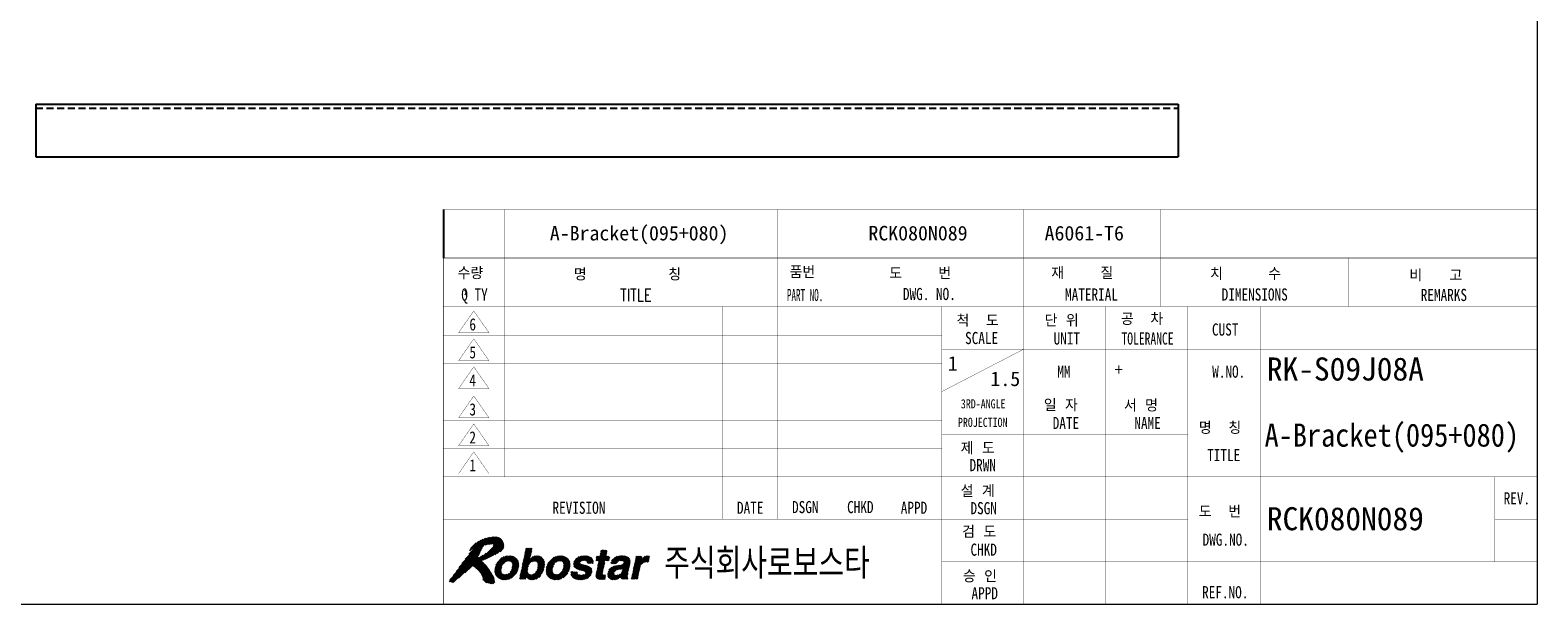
# Model space of a CAD drawing. Extents: x 2923 to 12567, y 1077 to 7338.
# Tile 2 of 3: x 3127 to 3499, y 1085 to 1227. Entities that reach past the tile are written whole.
import ezdxf
from ezdxf.enums import TextEntityAlignment as Align

# ---------------------------------------------------------------- set-up
doc = ezdxf.new("R2010")
doc.units = 0
doc.header["$LTSCALE"] = 7
doc.header["$MEASUREMENT"] = 0
doc.linetypes.add('CENTER', pattern=[2, 1.25, -0.25, 0.25, -0.25])
doc.linetypes.add('HIDDEN', pattern=[0.375, 0.25, -0.125])
doc.layers.get('0').update_dxf_attribs({"linetype": 'CONTINUOUS'})
for name, color, linetype in [('1', 3, 'CENTER'), ('3', 4, 'CONTINUOUS'), ('HIDDENLINE', 5, 'HIDDEN'), ('TEXT', 4, 'CONTINUOUS')]:
    doc.layers.add(name, color=color, linetype=linetype)
doc.styles.add('GHS', font='romans.shx', dxfattribs={"bigfont": 'ghs.shx'})
doc.styles.add('HS', font='txt.shx', dxfattribs={"width": 0.8, "bigfont": 'hs.shx'})
doc.styles.add('ROMANS', font='ROMANS.shx', dxfattribs={"width": 0.8})

# ---------------------------------------------------------------- blocks, each defined once
blk = doc.blocks.new('*X1')
at = {"color": 0}
for p, q in [((8.49, 5.4), (11.07, 7.98)), ((8.51, 5.59), (10.91, 7.99)), ((8.53, 5.79), (10.72, 7.98)), ((8.55, 5.98), (10.52, 7.96)), ((8.62, 6.23), (10.31, 7.92)), ((8.7, 6.49), (10.04, 7.84)), ((8.88, 6.84), (9.71, 7.68)), ((10.39, 7.12), (11.23, 7.96)), ((10.6, 7.15), (11.38, 7.94)), ((10.78, 7.16), (11.51, 7.89)), ((10.93, 7.13), (11.64, 7.84)), ((11.06, 7.09), (11.77, 7.79)), ((11.17, 7.02), (11.87, 7.71)), ((11.26, 6.93), (11.96, 7.64)), ((11.33, 6.82), (12.06, 7.56)), ((11.37, 6.69), (12.14, 7.46)), ((12.85, 5.52), (15.32, 7.98)), ((12.9, 5.74), (15.11, 7.96)), ((12.95, 5.97), (14.85, 7.87)), ((13.04, 6.42), (14.29, 7.66)), ((13.09, 6.64), (14.34, 7.89)), ((13.14, 6.86), (14.39, 8.11)), ((13.19, 7.09), (14.44, 8.34)), ((13.23, 7.31), (14.48, 8.56)), ((13.28, 7.54), (14.53, 8.79)), ((13.33, 7.76), (14.58, 9.01)), ((13.38, 7.99), (14.6, 9.21)), ((13.42, 8.21), (14.42, 9.21)), ((13.47, 8.44), (14.24, 9.21)), ((13.52, 8.66), (14.07, 9.21)), ((13.57, 8.88), (13.89, 9.21)), ((13.62, 9.11), (13.71, 9.21)), ((14.54, 7.03), (15.5, 7.99)), ((14.81, 7.12), (15.66, 7.97)), ((15.01, 7.14), (15.81, 7.95)), ((15.16, 7.12), (15.94, 7.9)), ((15.29, 7.08), (16.06, 7.84)), ((15.4, 7.01), (16.18, 7.79)), ((15.49, 6.91), (16.27, 7.7)), ((15.55, 6.81), (16.36, 7.61)), ((15.59, 6.67), (16.44, 7.52)), ((16.95, 5.55), (19.39, 7.99)), ((16.97, 5.74), (19.21, 7.98)), ((16.98, 5.94), (19.01, 7.96)), ((17.04, 6.17), (18.81, 7.94)), ((17.13, 6.43), (18.55, 7.86)), ((17.25, 6.73), (18.26, 7.74)), ((18.58, 7), (19.55, 7.97)), ((18.88, 7.13), (19.71, 7.95)), ((19.09, 7.16), (19.86, 7.92)), ((19.26, 7.15), (19.98, 7.88)), ((19.41, 7.13), (20.11, 7.83)), ((19.53, 7.07), (20.24, 7.77)), ((19.64, 7), (20.33, 7.7)), ((19.72, 6.91), (20.43, 7.62)), ((19.79, 6.79), (20.53, 7.54)), ((21.47, 6.72), (22.69, 7.93)), ((21.49, 6.55), (22.9, 7.96)), ((21.51, 6.39), (23.09, 7.98)), ((21.52, 6.23), (23.28, 7.99)), ((21.54, 6.96), (22.42, 7.84)), ((21.59, 6.13), (23.45, 7.99)), ((21.79, 7.38), (22.01, 7.61)), ((22.87, 7.23), (23.62, 7.98)), ((23.07, 7.25), (23.77, 7.95)), ((23.24, 7.24), (23.92, 7.92)), ((23.4, 7.22), (24.05, 7.88)), ((23.53, 7.18), (24.17, 7.82)), ((23.63, 7.1), (24.29, 7.77)), ((23.68, 6.98), (24.38, 7.68)), ((23.7, 6.82), (24.48, 7.6)), ((23.82, 6.76), (24.55, 7.49)), ((25.14, 7.2), (26.85, 8.91)), ((25.17, 7.41), (25.66, 7.9)), ((25.22, 7.63), (25.49, 7.9)), ((25.27, 7.86), (25.31, 7.9)), ((25.31, 7.2), (26.97, 8.85)), ((25.39, 6.03), (27.25, 7.9)), ((25.44, 6.26), (27.08, 7.9)), ((25.48, 6.48), (26.9, 7.9)), ((25.49, 7.2), (26.92, 8.63)), ((25.53, 6.71), (26.78, 7.95)), ((25.58, 6.93), (26.83, 8.18)), ((25.63, 7.15), (26.88, 8.4)), ((25.82, 8.05), (26.67, 8.91)), ((25.86, 8.28), (26.5, 8.91)), ((25.91, 8.5), (26.32, 8.91)), ((25.96, 8.73), (26.14, 8.91)), ((26.73, 7.2), (27.37, 7.83)), ((26.9, 7.2), (27.32, 7.61)), ((27.61, 6.84), (28.66, 7.89)), ((27.64, 6.69), (28.89, 7.94)), ((27.74, 7.15), (28.37, 7.77)), ((27.81, 6.69), (29.1, 7.98)), ((27.99, 6.69), (29.29, 7.99)), ((28.17, 6.69), (29.47, 8)), ((28.34, 6.69), (29.64, 7.99)), ((28.84, 5.77), (30.64, 7.57)), ((29.02, 7.19), (29.81, 7.98)), ((29.05, 5.8), (30.7, 7.45)), ((29.22, 7.21), (29.95, 7.95)), ((29.38, 7.2), (30.1, 7.92)), ((29.53, 7.17), (30.23, 7.87)), ((29.65, 7.12), (30.35, 7.82)), ((29.73, 7.02), (30.46, 7.75)), ((29.76, 6.87), (30.56, 7.67)), ((31.21, 5.32), (33.89, 7.99)), ((31.26, 5.54), (33.71, 7.99)), ((31.31, 5.76), (33.51, 7.97)), ((31.36, 5.99), (33.25, 7.89)), ((31.45, 6.44), (32.65, 7.63)), ((31.5, 6.66), (32.69, 7.86)), ((31.55, 6.89), (32.56, 7.9)), ((31.59, 7.11), (32.38, 7.9)), ((31.64, 7.34), (32.2, 7.9)), ((31.69, 7.56), (32.03, 7.9)), ((31.74, 7.79), (31.85, 7.9)), ((32.98, 6.91), (33.92, 7.85)), ((33.22, 6.97), (33.87, 7.62)), ((8.52, 5.25), (9.68, 6.41)), ((8.55, 5.1), (9.59, 6.15)), ((8.58, 4.96), (9.54, 5.92)), ((8.64, 4.84), (9.52, 5.72)), ((8.7, 4.73), (9.52, 5.54)), ((8.77, 4.61), (9.54, 5.39)), ((8.84, 4.51), (9.58, 5.25)), ((8.94, 4.44), (9.65, 5.14)), ((9.04, 4.36), (9.73, 5.05)), ((9.14, 4.28), (9.84, 4.98)), ((9.83, 4.09), (10.82, 5.07)), ((9.99, 4.07), (12.42, 6.5)), ((10.17, 4.08), (12.4, 6.3)), ((10.37, 4.1), (12.38, 6.1)), ((10.58, 4.12), (12.32, 5.87)), ((10.84, 4.21), (12.23, 5.6)), ((11.05, 5.31), (12.42, 6.68)), ((11.15, 4.34), (12.09, 5.28)), ((11.26, 5.69), (12.4, 6.83)), ((11.34, 5.95), (12.37, 6.98)), ((11.38, 6.17), (12.34, 7.12)), ((11.4, 6.54), (12.21, 7.35)), ((11.4, 6.36), (12.28, 7.24)), ((12.57, 4.17), (13.86, 5.46)), ((12.61, 4.39), (13.85, 5.63)), ((12.66, 4.62), (13.87, 5.83)), ((12.71, 4.84), (13.91, 6.05)), ((12.73, 4.16), (13.89, 5.32)), ((12.76, 5.07), (13.99, 6.3)), ((12.8, 5.29), (14.14, 6.63)), ((12.91, 4.16), (13.94, 5.19)), ((13, 6.19), (14.24, 7.44)), ((13.09, 4.16), (14.01, 5.09)), ((13.67, 4.57), (14.1, 5)), ((14.13, 4.15), (15.04, 5.05)), ((14.27, 4.1), (16.65, 6.49)), ((14.41, 4.07), (16.63, 6.29)), ((14.58, 4.06), (16.6, 6.09)), ((14.78, 4.09), (16.54, 5.84)), ((14.99, 4.12), (16.46, 5.59)), ((15.19, 5.21), (16.67, 6.68)), ((15.25, 4.2), (16.31, 5.27)), ((15.46, 5.65), (16.65, 6.84)), ((15.55, 5.92), (16.63, 7)), ((15.6, 6.14), (16.61, 7.15)), ((15.62, 6.51), (16.5, 7.4)), ((15.62, 6.34), (16.55, 7.27)), ((16.94, 5.37), (18.28, 6.71)), ((16.97, 5.22), (18.1, 6.34)), ((17, 5.07), (18.02, 6.09)), ((17.03, 4.92), (17.98, 5.87)), ((17.09, 4.81), (17.96, 5.68)), ((17.16, 4.7), (17.96, 5.5)), ((17.23, 4.59), (17.99, 5.36)), ((17.31, 4.5), (18.04, 5.23)), ((17.41, 4.42), (18.11, 5.12)), ((17.51, 4.34), (18.2, 5.03)), ((17.61, 4.26), (18.31, 4.96)), ((18.31, 4.08), (20.87, 6.64)), ((18.47, 4.06), (20.85, 6.45)), ((18.66, 4.08), (20.84, 6.25)), ((18.86, 4.1), (20.82, 6.06)), ((19.08, 4.15), (20.74, 5.8)), ((19.34, 4.23), (20.65, 5.54)), ((19.67, 5.62), (20.84, 6.79)), ((19.7, 4.41), (20.46, 5.17)), ((19.77, 5.89), (20.82, 6.94)), ((19.82, 6.65), (20.6, 7.43)), ((19.82, 6.12), (20.79, 7.09)), ((19.84, 6.32), (20.73, 7.21)), ((19.85, 6.5), (20.67, 7.32)), ((21.04, 5.04), (21.35, 5.36)), ((21.04, 5.22), (21.18, 5.36)), ((21.05, 4.87), (21.53, 5.36)), ((21.1, 4.75), (21.71, 5.36)), ((21.15, 4.62), (21.88, 5.36)), ((21.22, 4.52), (22.05, 5.35)), ((21.31, 4.43), (22.05, 5.17)), ((21.4, 4.35), (22.09, 5.04)), ((21.69, 6.04), (22.49, 6.84)), ((21.78, 5.96), (22.55, 6.73)), ((21.87, 5.87), (22.64, 6.65)), ((22, 5.82), (22.78, 6.6)), ((22.13, 5.78), (22.91, 6.56)), ((22.26, 5.73), (23.05, 6.52)), ((22.39, 5.69), (23.19, 6.49)), ((22.53, 5.65), (23.34, 6.46)), ((22.54, 4.06), (24.39, 5.92)), ((22.68, 5.62), (23.48, 6.42)), ((22.72, 4.07), (24.43, 5.78)), ((22.82, 5.59), (23.62, 6.38)), ((22.91, 4.08), (24.45, 5.62)), ((22.97, 5.55), (23.75, 6.34)), ((23.1, 5.51), (23.88, 6.29)), ((23.13, 4.13), (24.47, 5.46)), ((23.23, 5.47), (24.01, 6.24)), ((23.35, 5.41), (24.12, 6.17)), ((23.37, 4.19), (24.45, 5.27)), ((23.41, 5.29), (24.21, 6.09)), ((23.44, 5.15), (24.3, 6.01)), ((23.65, 4.3), (24.34, 4.98)), ((23.99, 6.76), (24.6, 7.37)), ((24.17, 6.76), (24.65, 7.24)), ((24.35, 6.76), (24.66, 7.07)), ((24.52, 6.76), (24.66, 6.9)), ((25.12, 4.7), (26.35, 5.93)), ((25.13, 4.54), (26.3, 5.71)), ((25.15, 4.91), (26.4, 6.16)), ((25.18, 4.41), (26.25, 5.49)), ((25.2, 5.13), (26.45, 6.38)), ((25.24, 5.36), (26.49, 6.61)), ((25.25, 4.31), (26.21, 5.26)), ((25.29, 5.58), (26.54, 6.83)), ((25.34, 5.81), (26.59, 7.06)), ((25.35, 4.23), (26.17, 5.04)), ((27.07, 4.89), (28.55, 6.36)), ((27.08, 7.2), (27.27, 7.38)), ((27.09, 4.72), (28.75, 6.39)), ((27.09, 5.08), (28.33, 6.32)), ((27.12, 4.58), (28.96, 6.42)), ((27.15, 5.32), (28.09, 6.26)), ((27.18, 4.46), (29.17, 6.45)), ((27.25, 4.36), (28.09, 5.2)), ((27.3, 5.64), (27.76, 6.1)), ((27.34, 4.27), (28.09, 5.02)), ((28.42, 4.11), (30.63, 6.32)), ((28.61, 5.72), (29.37, 6.48)), ((28.67, 4.19), (30.58, 6.1)), ((29.04, 4.39), (30.53, 5.87)), ((29.27, 5.85), (30.75, 7.33)), ((29.31, 4.48), (30.48, 5.65)), ((29.31, 4.3), (30.43, 5.42)), ((29.35, 4.16), (30.39, 5.2)), ((29.38, 5.25), (30.67, 6.54)), ((29.5, 5.55), (30.72, 6.77)), ((29.53, 4.16), (30.34, 4.97)), ((29.55, 5.77), (30.75, 6.98)), ((29.56, 5.96), (30.76, 7.16)), ((30.97, 4.19), (32.22, 5.44)), ((31.02, 4.42), (32.27, 5.67)), ((31.07, 4.64), (32.32, 5.89)), ((31.12, 4.87), (32.37, 6.12)), ((31.12, 4.16), (32.18, 5.22)), ((31.16, 5.09), (32.45, 6.38)), ((31.29, 4.16), (32.13, 4.99)), ((31.4, 6.21), (32.6, 7.41)), ((33.42, 6.99), (33.83, 7.4)), ((33.6, 7), (33.78, 7.18)), ((9.26, 4.23), (9.97, 4.93)), ((9.39, 4.18), (10.12, 4.91)), ((9.52, 4.13), (10.29, 4.9)), ((9.67, 4.1), (10.5, 4.93)), ((13.26, 4.16), (13.6, 4.49)), ((13.44, 4.16), (13.55, 4.27)), ((13.73, 4.45), (14.21, 4.93)), ((13.81, 4.36), (14.35, 4.9)), ((13.9, 4.27), (14.51, 4.87)), ((14.01, 4.2), (14.71, 4.9)), ((15.69, 4.46), (16.01, 4.79)), ((17.74, 4.22), (18.45, 4.93)), ((17.87, 4.17), (18.6, 4.9)), ((17.99, 4.12), (18.79, 4.91)), ((18.15, 4.1), (18.99, 4.94)), ((21.52, 4.29), (22.18, 4.94)), ((21.64, 4.23), (22.29, 4.88)), ((21.76, 4.17), (22.43, 4.84)), ((21.91, 4.14), (22.58, 4.82)), ((22.05, 4.11), (22.75, 4.81)), ((22.2, 4.09), (22.94, 4.82)), ((22.37, 4.07), (23.19, 4.9)), ((25.49, 4.19), (26.22, 4.92)), ((25.62, 4.14), (26.35, 4.87)), ((25.79, 4.13), (26.52, 4.86)), ((25.95, 4.12), (26.7, 4.87)), ((26.13, 4.12), (26.7, 4.69)), ((26.31, 4.12), (26.65, 4.47)), ((26.49, 4.13), (26.6, 4.24)), ((27.44, 4.2), (28.15, 4.9)), ((27.57, 4.14), (28.24, 4.82)), ((27.7, 4.1), (28.37, 4.77)), ((27.85, 4.08), (28.55, 4.77)), ((28.02, 4.06), (28.77, 4.82)), ((28.21, 4.08), (29.08, 4.95)), ((29.7, 4.16), (30.3, 4.76)), ((29.88, 4.16), (30.28, 4.56)), ((30.06, 4.16), (30.31, 4.41)), ((30.23, 4.16), (30.39, 4.32)), ((31.47, 4.16), (32.08, 4.77)), ((31.65, 4.16), (32.03, 4.54)), ((31.82, 4.16), (31.98, 4.32))]:
    blk.add_line(p, q, dxfattribs=at)
blk = doc.blocks.new('*X2')
at = {"color": 0}
for p, q in [((2.13, 5.4), (7.75, 11.03)), ((2.6, 6.05), (7.53, 10.98)), ((3.09, 6.72), (7.3, 10.93)), ((3.62, 7.42), (7.08, 10.88)), ((4.25, 8.23), (6.86, 10.84)), ((4.36, 8.87), (5.87, 10.38)), ((4.5, 9.19), (5.44, 10.12)), ((4.79, 9.12), (6.22, 10.55)), ((4.83, 8.99), (6.55, 10.71)), ((5.05, 6.2), (9.58, 10.73)), ((5.15, 6.12), (9.65, 10.62)), ((6.53, 7.33), (9.72, 10.52)), ((6.55, 9.65), (7.97, 11.06)), ((6.82, 7.44), (9.78, 10.4)), ((6.85, 9.77), (8.18, 11.1)), ((7.1, 9.84), (8.37, 11.11)), ((7.12, 7.56), (9.84, 10.28)), ((7.32, 9.89), (8.55, 11.11)), ((7.43, 7.69), (9.88, 10.15)), ((7.53, 9.92), (8.72, 11.11)), ((7.73, 9.94), (8.87, 11.08)), ((7.76, 7.85), (9.92, 10.01)), ((7.92, 9.96), (9.01, 11.05)), ((8.11, 9.97), (9.15, 11.01)), ((8.22, 9.54), (9.49, 10.81)), ((8.25, 9.93), (9.26, 10.94)), ((8.29, 9.8), (9.37, 10.88)), ((1.02, 3.77), (6.2, 8.94)), ((1.09, 4.01), (6.36, 9.27)), ((1.16, 3.72), (6.04, 8.6)), ((1.3, 3.69), (5.87, 8.26)), ((1.45, 3.66), (5.66, 7.87)), ((1.62, 3.65), (5.61, 7.64)), ((1.64, 4.74), (6.53, 9.63)), ((2.49, 4.35), (5.89, 7.74)), ((4.73, 6.41), (6.2, 7.88)), ((4.84, 6.34), (6.57, 8.07)), ((4.94, 6.27), (7.07, 8.4)), ((8.1, 8.01), (9.95, 9.86)), ((8.47, 8.2), (9.95, 9.69)), ((8.87, 8.43), (9.95, 9.51)), ((9.32, 8.7), (9.89, 9.27)), ((3.53, 5.21), (4.72, 6.4)), ((5.25, 6.04), (6.34, 7.14)), ((5.34, 5.96), (6.44, 7.06)), ((5.44, 5.88), (6.53, 6.97)), ((5.54, 5.8), (6.62, 6.89)), ((5.62, 5.71), (6.71, 6.8)), ((5.71, 5.62), (6.79, 6.71)), ((5.8, 5.54), (6.88, 6.62)), ((5.89, 5.45), (6.96, 6.52)), ((5.97, 5.35), (7.05, 6.43)), ((6.04, 5.25), (7.13, 6.33)), ((6.12, 5.15), (7.2, 6.23)), ((6.2, 5.05), (7.28, 6.13)), ((6.27, 4.94), (7.36, 6.03)), ((6.33, 4.83), (7.44, 5.93)), ((6.4, 4.72), (7.51, 5.83)), ((6.46, 4.61), (7.58, 5.72)), ((6.51, 4.48), (7.65, 5.62)), ((6.56, 4.36), (7.72, 5.51)), ((6.57, 4.01), (7.86, 5.29)), ((6.61, 4.23), (7.79, 5.4)), ((6.65, 3.92), (7.92, 5.18)), ((6.74, 3.83), (7.99, 5.07)), ((6.49, 4.11), (6.54, 4.15)), ((6.83, 3.74), (8.05, 4.96)), ((6.92, 3.65), (8.12, 4.85)), ((7.05, 3.6), (8.18, 4.73)), ((7.2, 3.58), (8.24, 4.62)), ((7.34, 3.54), (8.3, 4.5)), ((7.48, 3.51), (8.35, 4.37)), ((7.62, 3.47), (8.37, 4.22)), ((7.77, 3.44), (8.4, 4.07)), ((7.93, 3.42), (8.43, 3.92)), ((8.13, 3.44), (8.44, 3.75))]:
    blk.add_line(p, q, dxfattribs=at)
blk = doc.blocks.new('LOGO-ROBOSTAR')
at = {"color": 230, "const_width": 0.00973}
for points in [[(9.53, 10.79), (9.13, 11.02), (8.68, 11.12), (8.21, 11.1), (7.73, 11.02), (7.27, 10.92), (6.83, 10.83), (6.33, 10.61), (5.82, 10.35), (5.33, 10.06), (4.89, 9.7), (4.53, 9.27), (4.31, 8.74), (4.38, 8.82), (4.46, 8.88), (4.54, 8.94), (4.62, 9), (4.7, 9.06), (4.78, 9.12), (4.81, 9.1), (4.83, 9.07), (4.83, 9.04), (4.83, 9), (4.83, 8.96), (4.83, 8.93), (4.15, 8.1), (3.49, 7.26), (2.85, 6.39), (2.22, 5.52), (1.58, 4.66), (0.93, 3.8), (1.07, 3.75), (1.2, 3.71), (1.35, 3.68), (1.49, 3.66), (1.64, 3.65), (1.79, 3.66), (2.27, 4.16), (2.78, 4.6), (3.3, 5.02), (3.81, 5.44), (4.29, 5.9), (4.73, 6.42), (5.14, 6.14), (5.53, 5.81), (5.89, 5.45), (6.2, 5.05), (6.46, 4.62), (6.63, 4.18), (6.61, 4.14), (6.58, 4.14), (6.55, 4.15), (6.52, 4.16), (6.48, 4.18), (6.44, 4.18), (6.51, 4.08), (6.59, 3.98), (6.68, 3.89), (6.78, 3.79), (6.87, 3.7), (6.97, 3.61), (7.21, 3.58), (7.45, 3.52), (7.69, 3.45), (7.93, 3.42), (8.16, 3.45), (8.39, 3.56), (8.43, 3.71), (8.44, 3.85), (8.42, 3.99), (8.39, 4.13), (8.36, 4.28), (8.34, 4.42), (8.07, 4.93), (7.77, 5.43), (7.44, 5.93), (7.08, 6.4), (6.68, 6.83), (6.25, 7.22), (6.85, 7.45), (7.44, 7.7), (8.01, 7.97), (8.58, 8.26), (9.13, 8.58), (9.67, 8.93), (9.87, 9.21), (9.96, 9.53), (9.95, 9.87), (9.87, 10.21), (9.72, 10.52)], [(8.2, 9.45), (7.81, 9.02), (7.39, 8.64), (6.95, 8.3), (6.48, 8.02), (6, 7.79), (5.5, 7.6), (5.7, 7.93), (5.88, 8.27), (6.04, 8.61), (6.21, 8.96), (6.37, 9.3), (6.54, 9.64), (6.8, 9.75), (7.06, 9.83), (7.34, 9.89), (7.62, 9.93), (7.91, 9.96), (8.2, 9.97), (8.28, 9.91), (8.3, 9.83), (8.28, 9.74), (8.25, 9.64), (8.22, 9.55)]]:
    blk.add_lwpolyline(points, close=True, dxfattribs=at)
at = {"color": 5, "const_width": 0.00973}
for points in [[(10.04, 4.06), (9.56, 4.11), (9.15, 4.27), (8.81, 4.54), (8.59, 4.92), (8.49, 5.42), (8.55, 6.03), (8.75, 6.64), (9.06, 7.14), (9.45, 7.52), (9.89, 7.79), (10.38, 7.94), (10.88, 8), (11.36, 7.94), (11.78, 7.79), (12.11, 7.52), (12.34, 7.14), (12.43, 6.64), (12.37, 6.03), (12.17, 5.42), (11.86, 4.92), (11.48, 4.54), (11.03, 4.27), (10.54, 4.11)], [(14.24, 7.41), (14.25, 7.41), (14.37, 7.54), (14.52, 7.67), (14.7, 7.79), (14.91, 7.9), (15.16, 7.97), (15.46, 8), (15.85, 7.94), (16.18, 7.78), (16.44, 7.52), (16.61, 7.15), (16.67, 6.66), (16.6, 6.07), (16.46, 5.57), (16.23, 5.09), (15.94, 4.68), (15.56, 4.36), (15.12, 4.14), (14.6, 4.06), (14.4, 4.08), (14.2, 4.12), (14.02, 4.19), (13.87, 4.3), (13.73, 4.44), (13.64, 4.63), (13.63, 4.63), (13.53, 4.16), (12.56, 4.16), (13.64, 9.21), (14.62, 9.21)], [(18.49, 4.06), (18.01, 4.11), (17.59, 4.27), (17.25, 4.54), (17.03, 4.92), (16.93, 5.42), (16.99, 6.03), (17.2, 6.64), (17.5, 7.14), (17.89, 7.52), (18.34, 7.79), (18.82, 7.94), (19.32, 8), (19.8, 7.94), (20.22, 7.79), (20.55, 7.52), (20.78, 7.14), (20.87, 6.64), (20.81, 6.03), (20.61, 5.42), (20.31, 4.92), (19.92, 4.54), (19.47, 4.27), (18.99, 4.11)], [(23.7, 6.76), (23.7, 6.88), (23.68, 6.99), (23.63, 7.1), (23.53, 7.18), (23.37, 7.23), (23.15, 7.25), (22.91, 7.24), (22.74, 7.19), (22.62, 7.13), (22.54, 7.05), (22.49, 6.97), (22.46, 6.89), (22.59, 6.66), (23, 6.53), (23.53, 6.41), (24.06, 6.23), (24.42, 5.9), (24.48, 5.35), (24.3, 4.87), (24.01, 4.53), (23.65, 4.3), (23.27, 4.15), (22.89, 4.08), (22.57, 4.06), (22.15, 4.09), (21.75, 4.18), (21.42, 4.33), (21.17, 4.58), (21.03, 4.91), (21.04, 5.36), (22.05, 5.36), (22.04, 5.2), (22.07, 5.07), (22.15, 4.96), (22.28, 4.88), (22.48, 4.83), (22.75, 4.81), (22.98, 4.83), (23.15, 4.88), (23.29, 4.95), (23.38, 5.03), (23.43, 5.12), (23.46, 5.19), (23.34, 5.43), (22.94, 5.56), (22.4, 5.68), (21.88, 5.86), (21.53, 6.19), (21.47, 6.75), (21.56, 7.03), (21.73, 7.31), (21.97, 7.58), (22.3, 7.79), (22.72, 7.94), (23.25, 8), (23.62, 7.98), (23.97, 7.91), (24.29, 7.77), (24.53, 7.55), (24.66, 7.22), (24.66, 6.76)], [(26.77, 7.9), (27.38, 7.9), (27.23, 7.2), (26.62, 7.2), (26.19, 5.17), (26.17, 5.07), (26.17, 4.99), (26.19, 4.93), (26.25, 4.89), (26.36, 4.87), (26.53, 4.86), (26.56, 4.86), (26.6, 4.87), (26.63, 4.87), (26.67, 4.87), (26.7, 4.87), (26.74, 4.88), (26.58, 4.13), (26.5, 4.13), (26.42, 4.13), (26.34, 4.12), (26.27, 4.12), (26.19, 4.12), (26.11, 4.12), (25.99, 4.12), (25.62, 4.14), (25.37, 4.22), (25.21, 4.34), (25.13, 4.5), (25.12, 4.7), (25.15, 4.93), (25.64, 7.2), (25.13, 7.2), (25.28, 7.9), (25.78, 7.9), (26, 8.91), (26.98, 8.91)], [(30.32, 4.89), (30.29, 4.7), (30.28, 4.55), (30.29, 4.45), (30.32, 4.38), (30.36, 4.34), (30.42, 4.31), (30.38, 4.16), (29.32, 4.16), (29.32, 4.24), (29.31, 4.31), (29.31, 4.37), (29.31, 4.43), (29.32, 4.51), (29.33, 4.6), (29.18, 4.48), (29.01, 4.36), (28.81, 4.25), (28.58, 4.15), (28.31, 4.09), (28, 4.06), (27.73, 4.09), (27.48, 4.17), (27.28, 4.32), (27.13, 4.53), (27.07, 4.8), (27.1, 5.15), (27.2, 5.49), (27.37, 5.77), (27.58, 5.99), (27.84, 6.16), (28.13, 6.28), (28.44, 6.35), (29.35, 6.48), (29.43, 6.49), (29.52, 6.52), (29.6, 6.56), (29.67, 6.61), (29.72, 6.68), (29.76, 6.77), (29.77, 6.95), (29.71, 7.07), (29.61, 7.15), (29.48, 7.19), (29.34, 7.21), (29.21, 7.21), (28.99, 7.19), (28.82, 7.12), (28.69, 7.03), (28.6, 6.92), (28.54, 6.8), (28.49, 6.69), (27.54, 6.69), (27.76, 7.18), (28.04, 7.54), (28.36, 7.77), (28.73, 7.91), (29.11, 7.98), (29.49, 8), (29.78, 7.98), (30.1, 7.92), (30.39, 7.8), (30.63, 7.6), (30.76, 7.31), (30.75, 6.91)], [(31.76, 7.9), (32.7, 7.9), (32.57, 7.25), (32.58, 7.25), (32.72, 7.44), (32.88, 7.61), (33.05, 7.77), (33.25, 7.89), (33.49, 7.97), (33.76, 8), (33.8, 8), (33.83, 7.99), (33.86, 7.99), (33.89, 7.99), (33.92, 7.99), (33.95, 7.98), (33.74, 6.99), (33.7, 6.99), (33.65, 6.99), (33.6, 7), (33.55, 7), (33.51, 7), (33.46, 7), (33.12, 6.96), (32.86, 6.86), (32.66, 6.71), (32.52, 6.52), (32.42, 6.32), (32.36, 6.11), (31.95, 4.16), (30.97, 4.16)], [(10.7, 7.17), (10.36, 7.12), (10.09, 6.98), (9.89, 6.78), (9.73, 6.54), (9.63, 6.28), (9.56, 6.03), (9.52, 5.78), (9.52, 5.52), (9.57, 5.28), (9.69, 5.08), (9.9, 4.94), (10.22, 4.89), (10.56, 4.94), (10.83, 5.08), (11.04, 5.28), (11.19, 5.52), (11.29, 5.78), (11.36, 6.03), (11.4, 6.28), (11.4, 6.54), (11.35, 6.78), (11.23, 6.98), (11.02, 7.12)], [(14.98, 7.15), (14.68, 7.1), (14.43, 6.97), (14.23, 6.77), (14.08, 6.52), (13.96, 6.24), (13.88, 5.95), (13.85, 5.67), (13.86, 5.42), (13.93, 5.2), (14.06, 5.03), (14.25, 4.91), (14.53, 4.87), (14.82, 4.92), (15.06, 5.07), (15.25, 5.27), (15.4, 5.51), (15.51, 5.76), (15.58, 6), (15.62, 6.29), (15.62, 6.56), (15.56, 6.8), (15.44, 6.98), (15.25, 7.1)], [(19.15, 7.17), (18.8, 7.12), (18.54, 6.98), (18.33, 6.78), (18.18, 6.54), (18.07, 6.28), (18, 6.03), (17.97, 5.78), (17.96, 5.52), (18.01, 5.28), (18.13, 5.08), (18.34, 4.94), (18.66, 4.89), (19, 4.94), (19.27, 5.08), (19.48, 5.28), (19.63, 5.52), (19.74, 5.78), (19.8, 6.03), (19.84, 6.28), (19.85, 6.54), (19.8, 6.78), (19.68, 6.98), (19.46, 7.12)], [(29.59, 5.98), (29.53, 5.94), (29.45, 5.91), (29.35, 5.87), (29.23, 5.84), (29.07, 5.81), (28.88, 5.78), (28.7, 5.74), (28.53, 5.69), (28.38, 5.62), (28.25, 5.53), (28.15, 5.39), (28.09, 5.21), (28.08, 5.06), (28.11, 4.94), (28.17, 4.86), (28.26, 4.8), (28.36, 4.77), (28.45, 4.76), (28.68, 4.79), (28.89, 4.85), (29.1, 4.96), (29.27, 5.11), (29.41, 5.29), (29.49, 5.5)]]:
    blk.add_lwpolyline(points, close=True, dxfattribs=at)
at = {"color": 230, "linetype": 'Continuous'}
blk.add_blockref('*X2', (0, 0), dxfattribs=at)
at = {"color": 5, "linetype": 'Continuous'}
blk.add_blockref('*X1', (0, 0), dxfattribs=at)
at = {"style": 'GHS', "width": 0.8}
blk.add_text('주식회사로보스타', height=5, dxfattribs=at).set_placement((36.32, 4.19))
blk = doc.blocks.new('A3-DJ')
for points, const_width in [([(410, 269), (410, 10)], 0.2), ([(230, 67), (410, 67)], 0.1), ([(230, 67), (230, 10)], 0.1), ([(30, 10), (410, 10)], 0.2)]:
    blk.add_lwpolyline(points, dxfattribs=dict(const_width=const_width))
at = {"layer": '3'}
blk.add_line((230, 75), (230, 67), dxfattribs=at)
at = {"layer": '3', "const_width": 0.05}
for points in [[(230, 75), (410, 75)], [(240, 75), (240, 31)], [(285, 75), (285, 24)], [(294, 75), (294, 24)], [(325.5, 75), (325.5, 10)], [(348, 75), (348, 59)], [(379, 67), (379, 59)], [(230, 59), (410, 59)], [(235, 58.3), (232.5, 54.7)], [(237.5, 54.7), (235, 58.3)], [(276, 59), (276, 24)], [(303, 59), (303, 24)], [(312, 59), (312, 10)], [(339, 59), (339, 10)], [(352.5, 59), (352.5, 10)], [(364.5, 59), (364.5, 10)], [(232.5, 54.7), (237.5, 54.7)], [(230, 54.2), (312, 54.2)], [(235, 53.7), (232.5, 50.1)], [(237.5, 50.1), (235, 53.7)], [(230, 49.6), (312, 49.6)], [(232.5, 50.1), (237.5, 50.1)], [(312, 52), (410, 52)], [(325.5, 52), (312, 45)], [(235, 49.1), (232.5, 45.5)], [(237.5, 45.5), (235, 49.1)], [(230, 45), (410, 45)], [(232.5, 45.5), (237.5, 45.5)], [(235, 44.3), (232.5, 40.7)], [(237.5, 40.7), (235, 44.3)], [(230, 40.2), (312, 40.2)], [(232.5, 40.7), (237.5, 40.7)], [(235, 39.7), (232.5, 36.1)], [(237.5, 36.1), (235, 39.7)], [(312, 38), (352.5, 38)], [(230, 35.6), (312, 35.6)], [(232.5, 36.1), (237.5, 36.1)], [(235, 35.1), (232.5, 31.5)], [(237.5, 31.5), (235, 35.1)], [(230, 31), (410, 31)], [(232.5, 31.5), (237.5, 31.5)], [(403, 31), (403, 17)], [(230, 24), (352.5, 24)], [(403, 24), (410, 24)], [(312, 17), (410, 17)]]:
    blk.add_lwpolyline(points, dxfattribs=at)
blk.add_blockref('LOGO-ROBOSTAR', (230, 10))
at = {"style": 'GHS'}
for s, p in [('수량', (232.32, 63.51)), ('명         칭', (251.47, 63.3)), ('품번', (286.96, 63.68)), ('도    번', (303.35, 63.48)), ('재    질', (330.03, 63.52)), ('치     수', (356.15, 63.4)), ('비   고', (388.96, 63.15)), ('척  도', (314.43, 55.68)), ('단 위', (328.93, 55.71)), ('공  차', (341.48, 55.96)), ('일 자', (328.8, 41.77)), ('서 명', (341.98, 41.72)), ('명  칭', (354.31, 38.03)), ('제 도', (315.12, 34.7)), ('설 계', (315.12, 27.63)), ('도  번', (354.29, 24.24)), ('검 도', (315.37, 20.92)), ('승 인', (315.49, 13.6))]:
    blk.add_text(s, height=2, dxfattribs=at).set_placement(p)
at = {"layer": '1', "color": 2, "linetype": 'Continuous', "style": 'ROMANS'}
blk.add_text(',', height=2, dxfattribs=at).set_placement((233.63, 62.23), align=Align.MIDDLE)
at = {"layer": '3'}
for s, height, width, p in [('Q TY', 2, 0.8, (235.12, 60.75)), ('PART NO.', 2, 0.55, (289.52, 60.91)), ('DWG. NO.', 2, 0.8, (309.97, 61.08)), ('MATERIAL', 2, 0.8, (336.65, 61)), ('DIMENSIONS', 2, 0.8, (363.51, 61)), ('REMARKS', 2, 0.8, (394.64, 60.92)), ('6', 2, 0.8, (234.82, 56.07)), ('SCALE', 2, 0.8, (318.57, 53.83)), ('UNIT', 2, 0.8, (332.59, 53.75)), ('TOLERANCE', 2, 0.7, (345.87, 53.75)), ('CUST', 2, 0.8, (358.65, 55.23)), ('5', 2, 0.8, (234.82, 51.47)), ('4', 2, 0.8, (234.82, 46.87)), ('MM', 2, 0.8, (332.11, 48.28)), ('W.NO.', 2, 0.8, (359.23, 48.3)), ('3', 2, 0.8, (234.82, 42.07)), ('3RD-ANGLE', 1.5, 0.8, (318.83, 43)), ('PROJECTION', 1.5, 0.8, (318.75, 39.95)), ('DATE', 2, 0.8, (332.44, 39.84)), ('NAME', 2, 0.8, (345.88, 39.84)), ('2', 2, 0.8, (234.82, 37.47)), ('TITLE', 2, 0.8, (358.41, 34.56)), ('1', 2, 0.8, (234.82, 32.87)), ('DRWN', 2, 0.8, (318.75, 32.91)), ('DSGN', 2, 0.8, (289.55, 26)), ('CHKD', 2, 0.8, (298.61, 26)), ('REV.', 2, 0.8, (406.65, 27.42)), ('REVISION', 2, 0.8, (252.3, 25.89)), ('DATE', 2, 0.8, (280.49, 25.89)), ('APPD', 2, 0.8, (307.44, 25.89)), ('DSGN', 2, 0.8, (318.91, 25.82)), ('CHKD', 2, 0.8, (318.91, 18.99)), ('DWG.NO.', 2, 0.8, (358.74, 20.64)), ('APPD', 2, 0.8, (319.08, 11.81)), ('REF.NO.', 2, 0.8, (358.66, 11.98))]:
    blk.add_text(s, height=height, dxfattribs=dict(at, width=width)).set_placement(p, align=Align.MIDDLE)
at = {"layer": '3', "style": 'HS', "width": 0.8}
blk.add_text('TITLE', height=2, dxfattribs=at).set_placement((261.67, 60.91), align=Align.MIDDLE)
at = {"layer": '3'}
blk.add_text('+', height=2, dxfattribs=at).set_placement((341.14, 48.65), align=Align.MIDDLE)

msp = doc.modelspace()

# ---------------------------------------------------------------- linework, layer by layer
for p, q in [((3128.365, 1208.50447), (3128.365, 1195.50447)), ((3128.365, 1208.50447), (3410.365, 1208.50447)), ((3410.365, 1208.50447), (3410.365, 1195.50447)), ((3128.365, 1195.50447), (3410.365, 1195.50447))]:
    msp.add_line(p, q)
at = {"layer": 'HIDDENLINE'}
msp.add_line((3128.365, 1207.50447), (3410.365, 1207.50447), dxfattribs=at)

# ---------------------------------------------------------------- block references
at = {"xscale": 1.5, "yscale": 1.5, "zscale": 1.5}
msp.add_blockref('A3-DJ', (2883.95854, 1069.9714), dxfattribs=at)

# ---------------------------------------------------------------- texts
at = {"layer": 'TEXT'}
for s, p in [('A-Bracket(095+080)', (3255.22425, 1174.81639)), ('RCK080N089', (3333.86553, 1174.81639)), ('A6061-T6', (3377.35221, 1174.81639)), ('1', (3353.46795, 1142.63334)), ('1.5', (3363.99191, 1138.85236))]:
    msp.add_text(s, height=3.6, dxfattribs=at).set_placement(p)
at = {"layer": 'TEXT', "color": 9}
for s, p in [('RK-S09J08A', (3432.20924, 1140.21626)), ('RCK080N089', (3432.20924, 1103.2447))]:
    msp.add_text(s, height=5.7, dxfattribs=at).set_placement(p)
at = {"layer": 'TEXT', "color": 9, "width": 0.9}
msp.add_text('A-Bracket(095+080)', height=5.7, dxfattribs=at).set_placement((3431.64972, 1123.89864))

doc.saveas('drawing.dxf')
